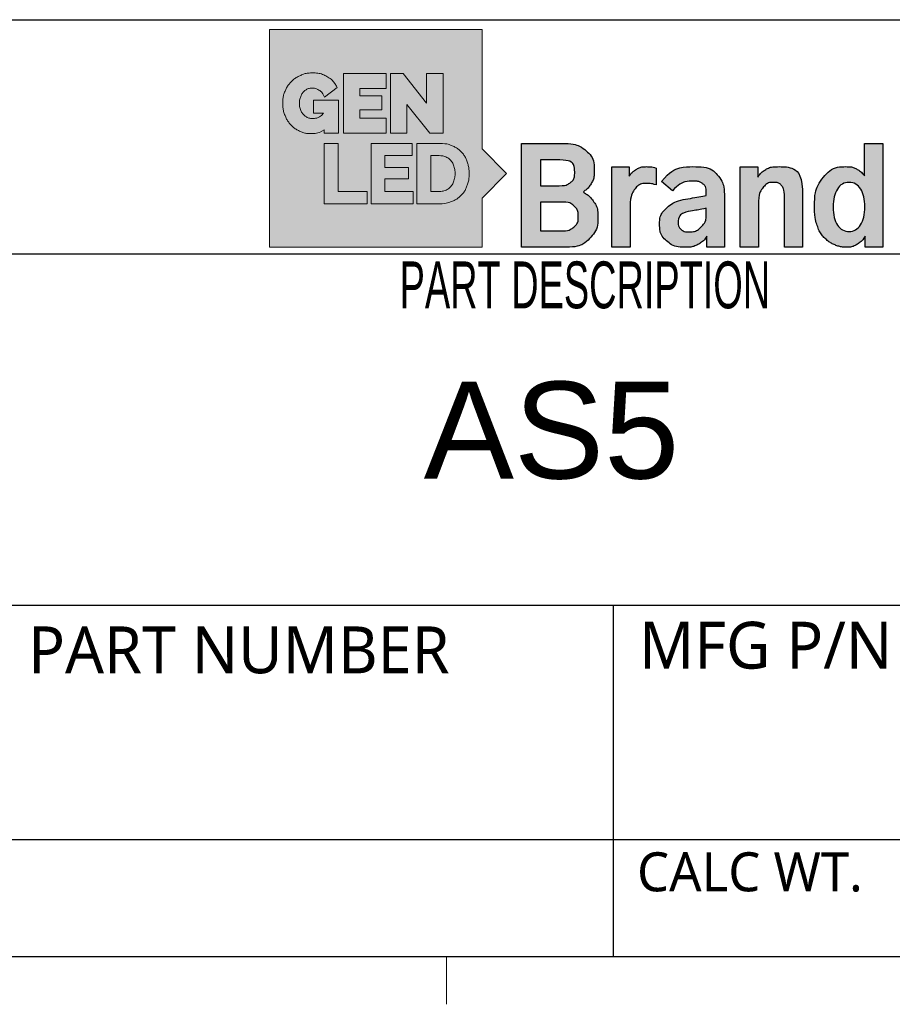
# Model space of a CAD drawing. Header units: millimetres. Extents: x 277434 to 277732, y 110052 to 110248.
# Tile 4 of 7: x 277679 to 277707, y 110053 to 110085. Entities that reach past the tile are written whole.
import ezdxf

# ---------------------------------------------------------------- set-up
doc = ezdxf.new("R2010")
doc.units = ezdxf.units.MM
doc.linetypes.add('SLD-Center', pattern=[19.05, 15.24, -1.27, 1.27, -1.27])
doc.linetypes.add('SLD-Solid', pattern=[0])
for name, color, linetype in [('CENTER', 22, 'SLD-Center'), ('DIMENSION', 154, 'Continuous'), ('SLD-0', 7, 'Continuous')]:
    doc.layers.add(name, color=color, linetype=linetype)
doc.styles.add('SLDTEXTSTYLE0', font='TXT', dxfattribs={"width": 0.605})
doc.styles.add('SLDTEXTSTYLE2', font='Yu Gothic Light.ttf')

# ---------------------------------------------------------------- blocks, each defined once
blk = doc.blocks.new('LOGO')
at = {"true_color": 0xf2f2f2}
h = blk.add_hatch(color=7, dxfattribs=at)
h.dxf.hatch_style = 1
edge = h.paths.add_edge_path()
edge.add_line((45.4, -86.6), (55.9, -86.6))
edge.add_spline(control_points=[(55.9, -86.6), (52.4, -90.2), (48.6, -91.9), (44.4, -91.9), (42.4, -91.9), (40.6, -91.5), (39, -90.8), (37.4, -90), (36, -89), (34.8, -87.6), (33.6, -86.2), (32.6, -84.6), (32, -82.7), (31.3, -80.8), (30.9, -78.6), (30.9, -76.4), (30.9, -74.1), (31.2, -72), (31.9, -70.1), (32.5, -68.2), (33.4, -66.5), (34.6, -65), (35.7, -63.7), (37.1, -62.6), (38.6, -61.8), (40.2, -61), (41.9, -60.6), (43.8, -60.6), (46.4, -60.6), (48.7, -61.3), (50.9, -62.5), (53, -63.8), (54.7, -65.5), (55.8, -67.9)], knot_values=[0, 0, 0, 0, 1, 2, 3, 4, 5, 6, 7, 8, 9, 10, 11, 12, 13, 14, 15, 16, 17, 18, 19, 20, 21, 22, 23, 24, 25, 26, 27, 28, 29, 30, 31, 31, 31, 31], degree=3, periodic=0)
edge.add_line((55.8, -67.9), (56.8, -69.9))
edge.add_line((56.8, -69.9), (69.8, -60))
edge.add_line((69.8, -60), (69.1, -58.6))
edge.add_spline(control_points=[(69.1, -58.6), (66.9, -54.4), (63.6, -51), (59.3, -48.6), (55, -46.2), (50, -44.9), (44.3, -44.9), (40, -44.9), (35.9, -45.8), (32.2, -47.4), (28.5, -49), (25.2, -51.2), (22.5, -54), (19.8, -56.8), (17.6, -60.1), (16, -63.9), (14.5, -67.6), (13.7, -71.6), (13.7, -75.9), (13.7, -80.5), (14.5, -84.8), (16, -88.7), (17.6, -92.6), (19.7, -96), (22.4, -98.8), (25.1, -101.6), (28.2, -103.7), (31.8, -105.3), (35.4, -106.8), (39.2, -107.6), (43.3, -107.6), (48.1, -107.6), (52.6, -106.2), (56.6, -103.5)], knot_values=[0, 0, 0, 0, 1, 2, 3, 4, 5, 6, 7, 8, 9, 10, 11, 12, 13, 14, 15, 16, 17, 18, 19, 20, 21, 22, 23, 24, 25, 26, 27, 28, 29, 30, 31, 31, 31, 31], degree=3, periodic=0)
edge.add_line((56.6, -103.5), (56.6, -107.2))
edge.add_line((56.6, -107.2), (71.4, -107.2))
edge.add_line((71.4, -107.2), (71.4, -73.1))
edge.add_line((71.4, -73.1), (45.4, -73.1))
edge.add_line((45.4, -73.1), (45.4, -86.6))
h.paths.add_polyline_path([(124.9, -107.2), (142, -107.2), (142, -77.4), (165.8, -107.2), (179.3, -107.2), (179.3, -45.4), (162.2, -45.4), (162.2, -76), (138.1, -45.4), (124.9, -45.4)])
edge = h.paths.add_edge_path()
edge.add_line((152.3, -180), (175.4, -180))
edge.add_spline(control_points=[(175.4, -180), (180, -180), (184.3, -179.2), (188.1, -177.7), (191.9, -176.2), (195.1, -174.1), (197.8, -171.4), (200.5, -168.7), (202.6, -165.4), (204, -161.6), (205.5, -157.8), (206.2, -153.5), (206.2, -148.8), (206.2, -144.5), (205.5, -140.5), (204.2, -136.7), (202.9, -132.9), (201, -129.6), (198.4, -126.8), (195.8, -124), (192.6, -121.8), (188.8, -120.2), (185, -118.5), (180.5, -117.7), (175.4, -117.7)], knot_values=[0, 0, 0, 0, 1, 2, 3, 4, 5, 6, 7, 8, 9, 10, 11, 12, 13, 14, 15, 16, 17, 18, 19, 20, 21, 22, 22, 22, 22], degree=3, periodic=0)
edge.add_line((175.4, -117.7), (152.3, -117.7))
edge.add_line((152.3, -117.7), (152.3, -180))
edge = h.paths.add_edge_path(flags=16)
edge.add_line((166.6, -167.3), (175.4, -167.3))
edge.add_spline(control_points=[(175.4, -167.3), (178, -167.3), (180.3, -166.9), (182.4, -165.9), (184.4, -165), (186.1, -163.7), (187.4, -162), (188.8, -160.4), (189.9, -158.4), (190.6, -156.2), (191.3, -153.9), (191.7, -151.4), (191.7, -148.8)], knot_values=[0, 0, 0, 0, 1, 2, 3, 4, 5, 6, 7, 8, 9, 10, 10, 10, 10], degree=3, periodic=0)
edge.add_spline(control_points=[(191.7, -148.8), (191.7, -148.8), (191.7, -148.8), (191.7, -148.8)], knot_values=[0, 0, 0, 0, 0.000316, 0.000316, 0.000316, 0.000316], degree=3, periodic=0)
edge.add_spline(control_points=[(191.7, -148.8), (191.7, -146), (191.3, -143.5), (190.6, -141.3), (189.9, -139), (188.8, -137.1), (187.4, -135.4), (186, -133.8), (184.3, -132.5), (182.3, -131.7), (180.2, -130.8), (177.9, -130.3), (175.4, -130.3)], knot_values=[0.000316, 0.000316, 0.000316, 0.000316, 1, 2, 3, 4, 5, 6, 7, 8, 9, 10, 10, 10, 10], degree=3, periodic=0)
edge.add_line((175.4, -130.3), (166.6, -130.3))
edge.add_line((166.6, -130.3), (166.6, -167.3))
h.paths.add_polyline_path([(56.6, -180), (100.8, -180), (100.8, -167.3), (70.9, -167.3), (70.9, -117.7), (56.6, -117.7)])
h.paths.add_polyline_path([(76.3, -107.2), (120.6, -107.2), (120.6, -91.7), (93.4, -91.7), (93.4, -83.1), (116.1, -83.1), (116.1, -68.4), (93.4, -68.4), (93.4, -60.9), (120.6, -60.9), (120.6, -45.4), (76.3, -45.4)])
h.paths.add_polyline_path([(104.9, -180), (148.3, -180), (148.3, -167.3), (119.1, -167.3), (119.1, -154.1), (143.5, -154.1), (143.5, -142.4), (119.1, -142.4), (119.1, -130.3), (147.5, -130.3), (147.5, -117.7), (104.9, -117.7)])
at = {"layer": 'CENTER'}
h = blk.add_hatch(color=256, dxfattribs=at)
h.paths.add_polyline_path([(0, 0), (0, -224.9), (219.6, -224.9), (219.6, -174.3), (244.9, -148.8), (219.6, -123.4), (219.6, 0)], flags=0)
h.paths.add_polyline_path([(119.1, -130.3), (119.1, -142.4), (143.5, -142.4), (143.5, -154.1), (119.1, -154.1), (119.1, -167.3), (148.3, -167.3), (148.3, -180), (104.9, -180), (104.9, -117.7), (147.5, -117.7), (147.5, -130.3)], flags=0)
h.paths.add_polyline_path([(100.8, -167.3), (100.8, -180), (56.6, -180), (56.6, -117.7), (70.9, -117.7), (70.9, -167.3)], flags=0)
h.paths.add_polyline_path([(120.6, -60.9), (93.4, -60.9), (93.4, -68.4), (116.1, -68.4), (116.1, -83.1), (93.4, -83.1), (93.4, -91.7), (120.6, -91.7), (120.6, -107.2), (76.3, -107.2), (76.3, -45.4), (120.6, -45.4)], flags=0)
h.paths.add_polyline_path([(124.9, -45.4), (138.1, -45.4), (162.2, -76), (162.2, -45.4), (179.3, -45.4), (179.3, -107.2), (165.8, -107.2), (142, -77.4), (142, -107.2), (124.9, -107.2)], flags=0)
edge = h.paths.add_edge_path(flags=0)
edge.add_spline(control_points=[(55.8, -67.9), (54.7, -65.5), (53, -63.8), (50.9, -62.5), (48.7, -61.3), (46.4, -60.6), (43.8, -60.6), (41.9, -60.6), (40.2, -61), (38.6, -61.8), (37.1, -62.6), (35.7, -63.7), (34.6, -65), (33.4, -66.5), (32.5, -68.2), (31.9, -70.1), (31.2, -72), (30.9, -74.1), (30.9, -76.4), (30.9, -78.6), (31.3, -80.8), (32, -82.7), (32.6, -84.6), (33.6, -86.2), (34.8, -87.6), (36, -89), (37.4, -90), (39, -90.8), (40.6, -91.5), (42.4, -91.9), (44.4, -91.9), (48.6, -91.9), (52.4, -90.2), (55.9, -86.6)], knot_values=[0, 0, 0, 0, 1, 2, 3, 4, 5, 6, 7, 8, 9, 10, 11, 12, 13, 14, 15, 16, 17, 18, 19, 20, 21, 22, 23, 24, 25, 26, 27, 28, 29, 30, 31, 31, 31, 31], weights=[1, 1, 1, 1, 1, 1, 1, 1, 1, 1, 1, 1, 1, 1, 1, 1, 1, 1, 1, 1, 1, 1, 1, 1, 1, 1, 1, 1, 1, 1, 1, 1, 1, 1], degree=3, periodic=0)
edge.add_line((55.9, -86.6), (45.4, -86.6))
edge.add_line((45.4, -86.6), (45.4, -73.1))
edge.add_line((45.4, -73.1), (71.4, -73.1))
edge.add_line((71.4, -73.1), (71.4, -107.2))
edge.add_line((71.4, -107.2), (56.6, -107.2))
edge.add_line((56.6, -107.2), (56.6, -103.5))
edge.add_spline(control_points=[(56.6, -103.5), (52.6, -106.2), (48.1, -107.6), (43.3, -107.6), (39.2, -107.6), (35.4, -106.8), (31.8, -105.3), (28.2, -103.7), (25.1, -101.6), (22.4, -98.8), (19.7, -96), (17.6, -92.6), (16, -88.7), (14.5, -84.8), (13.7, -80.5), (13.7, -75.9), (13.7, -71.6), (14.5, -67.6), (16, -63.9), (17.6, -60.1), (19.8, -56.8), (22.5, -54), (25.2, -51.2), (28.5, -49), (32.2, -47.4), (35.9, -45.8), (40, -44.9), (44.3, -44.9), (50, -44.9), (55, -46.2), (59.3, -48.6), (63.6, -51), (66.9, -54.4), (69.1, -58.6)], knot_values=[0, 0, 0, 0, 1, 2, 3, 4, 5, 6, 7, 8, 9, 10, 11, 12, 13, 14, 15, 16, 17, 18, 19, 20, 21, 22, 23, 24, 25, 26, 27, 28, 29, 30, 31, 31, 31, 31], weights=[1, 1, 1, 1, 1, 1, 1, 1, 1, 1, 1, 1, 1, 1, 1, 1, 1, 1, 1, 1, 1, 1, 1, 1, 1, 1, 1, 1, 1, 1, 1, 1, 1, 1], degree=3, periodic=0)
edge.add_line((69.1, -58.6), (69.8, -60))
edge.add_line((69.8, -60), (56.8, -69.9))
edge.add_line((56.8, -69.9), (55.8, -67.9))
edge = h.paths.add_edge_path(flags=0)
edge.add_line((152.3, -117.7), (175.4, -117.7))
edge.add_spline(control_points=[(175.4, -117.7), (180.5, -117.7), (185, -118.5), (188.8, -120.2), (192.6, -121.8), (195.8, -124), (198.4, -126.8), (201, -129.6), (202.9, -132.9), (204.2, -136.7), (205.5, -140.5), (206.2, -144.5), (206.2, -148.8), (206.2, -153.5), (205.5, -157.8), (204, -161.6), (202.6, -165.4), (200.5, -168.7), (197.8, -171.4), (195.1, -174.1), (191.9, -176.2), (188.1, -177.7), (184.3, -179.2), (180, -180), (175.4, -180)], knot_values=[0, 0, 0, 0, 1, 2, 3, 4, 5, 6, 7, 8, 9, 10, 11, 12, 13, 14, 15, 16, 17, 18, 19, 20, 21, 22, 22, 22, 22], weights=[1, 1, 1, 1, 1, 1, 1, 1, 1, 1, 1, 1, 1, 1, 1, 1, 1, 1, 1, 1, 1, 1, 1, 1, 1], degree=3, periodic=0)
edge.add_line((175.4, -180), (152.3, -180))
edge.add_line((152.3, -180), (152.3, -117.7))
h = blk.add_hatch(color=256, dxfattribs=at)
edge = h.paths.add_edge_path(flags=0)
edge.add_line((166.6, -167.3), (175.4, -167.3))
edge.add_spline(control_points=[(175.4, -167.3), (178, -167.3), (180.3, -166.9), (182.4, -165.9), (184.4, -165), (186.1, -163.7), (187.4, -162), (188.8, -160.4), (189.9, -158.4), (190.6, -156.2), (191.3, -153.9), (191.7, -151.4), (191.7, -148.8)], knot_values=[0, 0, 0, 0, 1, 2, 3, 4, 5, 6, 7, 8, 9, 10, 10, 10, 10], weights=[1, 1, 1, 1, 1, 1, 1, 1, 1, 1, 1, 1, 1], degree=3, periodic=0)
edge.add_spline(control_points=[(191.7, -148.8), (191.7, -146), (191.3, -143.5), (190.6, -141.3), (189.9, -139), (188.8, -137.1), (187.4, -135.4), (186, -133.8), (184.3, -132.5), (182.3, -131.7), (180.2, -130.8), (177.9, -130.3), (175.4, -130.3)], knot_values=[0, 0, 0, 0, 1, 2, 3, 4, 5, 6, 7, 8, 9, 10, 10, 10, 10], weights=[1, 1, 1, 1, 1, 1, 1, 1, 1, 1, 1, 1, 1], degree=3, periodic=0)
edge.add_line((175.4, -130.3), (166.6, -130.3))
edge.add_line((166.6, -130.3), (166.6, -167.3))
at = {"layer": 'DIMENSION'}
h = blk.add_hatch(color=256, dxfattribs=at)
edge = h.paths.add_edge_path(flags=0)
edge.add_spline(control_points=[(306.3, -224.9), (316.7, -224.9), (324.8, -221.9), (330.6, -216), (336.4, -210), (339.3, -202.5), (339.3, -193.4), (339.3, -186.9), (337.7, -181.5), (334.4, -177.1), (331.2, -172.8), (327.4, -169.7), (323.2, -168), (326.9, -166), (329.9, -163.1), (332.2, -159.4), (334.5, -155.7), (335.6, -151.3), (335.6, -146.2), (335.6, -137.3), (332.8, -130.4), (327.1, -125.3), (321.4, -120.2), (312.7, -117.7), (301, -117.7)], knot_values=[0, 0, 0, 0, 1, 2, 3, 4, 5, 6, 7, 8, 9, 10, 11, 12, 13, 14, 15, 16, 17, 18, 19, 20, 21, 22, 22, 22, 22], weights=[1, 1, 1, 1, 1, 1, 1, 1, 1, 1, 1, 1, 1, 1, 1, 1, 1, 1, 1, 1, 1, 1, 1, 1, 1], degree=3, periodic=0)
edge.add_line((301, -117.7), (260.3, -117.7))
edge.add_line((260.3, -117.7), (260.3, -224.9))
edge.add_line((260.3, -224.9), (306.3, -224.9))
edge = h.paths.add_edge_path(flags=0)
edge.add_spline(control_points=[(302.7, -178.2), (307.9, -178.2), (311.9, -179.6), (314.8, -182.4), (317.6, -185.3), (319, -188.9), (319, -193.4), (319, -198.1), (317.4, -201.7), (314.3, -204.2), (311.2, -206.7), (307.4, -208), (303.1, -208)], knot_values=[0, 0, 0, 0, 1, 2, 3, 4, 5, 6, 7, 8, 9, 10, 10, 10, 10], weights=[1, 1, 1, 1, 1, 1, 1, 1, 1, 1, 1, 1, 1], degree=3, periodic=0)
edge.add_line((303.1, -208), (280, -208))
edge.add_line((280, -208), (280, -178.2))
edge.add_line((280, -178.2), (302.7, -178.2))
edge = h.paths.add_edge_path(flags=0)
edge.add_spline(control_points=[(299.8, -134.8), (310.1, -134.8), (315.3, -139.1), (315.3, -147.8), (315.3, -152.4), (313.8, -155.8), (310.9, -158.1), (308, -160.3), (304.2, -161.4), (299.4, -161.4)], knot_values=[0, 0, 0, 0, 1, 2, 3, 4, 5, 6, 7, 7, 7, 7], weights=[1, 1, 1, 1, 1, 1, 1, 1, 1, 1], degree=3, periodic=0)
edge.add_line((299.4, -161.4), (280, -161.4))
edge.add_line((280, -161.4), (280, -134.8))
edge.add_line((280, -134.8), (299.8, -134.8))
h = blk.add_hatch(color=256, dxfattribs=at)
edge = h.paths.add_edge_path(flags=0)
edge.add_spline(control_points=[(563, -183.2), (563, -190.5), (564, -196.9), (565.9, -202.5), (567.8, -208), (570.4, -212.4), (573.7, -215.5), (577, -218.7), (580.5, -221), (584.3, -222.6), (588.1, -224.1), (592, -224.9), (596.2, -224.9), (600.3, -224.9), (604.1, -223.8), (607.6, -221.6), (611.1, -219.4), (613.7, -216.7), (615.3, -213.6)], knot_values=[0, 0, 0, 0, 1, 2, 3, 4, 5, 6, 7, 8, 9, 10, 11, 12, 13, 14, 15, 16, 16, 16, 16], weights=[1, 1, 1, 1, 1, 1, 1, 1, 1, 1, 1, 1, 1, 1, 1, 1, 1, 1, 1], degree=3, periodic=0)
edge.add_line((615.3, -213.6), (615.3, -224.9))
edge.add_line((615.3, -224.9), (633.7, -224.9))
edge.add_line((633.7, -224.9), (633.7, -117.7))
edge.add_line((633.7, -117.7), (614.8, -117.7))
edge.add_line((614.8, -117.7), (614.8, -151.3))
edge.add_spline(control_points=[(614.8, -151.3), (613, -148.7), (610.5, -146.4), (607.3, -144.5), (604.1, -142.6), (600.4, -141.7), (596.3, -141.7), (586.5, -141.7), (578.5, -145.4), (572.3, -152.7), (566.1, -160.1), (563, -170.3), (563, -183.2)], knot_values=[0, 0, 0, 0, 1, 2, 3, 4, 5, 6, 7, 8, 9, 10, 10, 10, 10], weights=[1, 1, 1, 1, 1, 1, 1, 1, 1, 1, 1, 1, 1], degree=3, periodic=0)
edge = h.paths.add_edge_path(flags=0)
edge.add_spline(control_points=[(610.6, -201.9), (607.7, -206.4), (603.8, -208.7), (598.9, -208.7), (593.8, -208.7), (589.8, -206.5), (586.9, -202.1)], knot_values=[0.035278, 0.035278, 0.035278, 0.035278, 0.070556, 0.070556, 0.070556, 0.105833, 0.105833, 0.105833, 0.105833], weights=[1, 1, 1, 1, 1, 1, 1], degree=3, periodic=0)
edge.add_spline(control_points=[(586.9, -202.1), (583.9, -197.7), (582.4, -191.4), (582.4, -183.2)], knot_values=[0, 0, 0, 0, 0.035278, 0.035278, 0.035278, 0.035278], weights=[1, 1, 1, 1], degree=3, periodic=0)
edge.add_spline(control_points=[(582.4, -183.2), (582.4, -175.6), (583.8, -169.5), (586.7, -164.9)], knot_values=[0.246944, 0.246944, 0.246944, 0.246944, 0.282222, 0.282222, 0.282222, 0.282222], weights=[1, 1, 1, 1], degree=3, periodic=0)
edge.add_spline(control_points=[(586.7, -164.9), (589.5, -160.2), (593.6, -157.9), (598.9, -157.9), (604, -157.9), (608, -160.3), (610.8, -164.9)], knot_values=[0.176389, 0.176389, 0.176389, 0.176389, 0.211667, 0.211667, 0.211667, 0.246944, 0.246944, 0.246944, 0.246944], weights=[1, 1, 1, 1, 1, 1, 1], degree=3, periodic=0)
edge.add_spline(control_points=[(610.8, -164.9), (613.7, -169.6), (615.1, -175.7), (615.1, -183.2), (615.1, -191.1), (613.6, -197.3), (610.6, -201.9)], knot_values=[0.105833, 0.105833, 0.105833, 0.105833, 0.141111, 0.141111, 0.141111, 0.176389, 0.176389, 0.176389, 0.176389], weights=[1, 1, 1, 1, 1, 1, 1], degree=3, periodic=0)
h = blk.add_hatch(color=256, dxfattribs=at)
edge = h.paths.add_edge_path(flags=0)
edge.add_spline(control_points=[(372.5, -183.6), (372.5, -176.2), (374, -170.2), (376.9, -165.8), (379.9, -161.3), (384.2, -159.1), (389.8, -159.1), (393.2, -159.1), (396.5, -159.6), (399.6, -160.6)], knot_values=[0, 0, 0, 0, 1, 2, 3, 4, 5, 6, 7, 7, 7, 7], weights=[1, 1, 1, 1, 1, 1, 1, 1, 1, 1], degree=3, periodic=0)
edge.add_line((399.6, -160.6), (399.6, -143.1))
edge.add_spline(control_points=[(399.6, -143.1), (397, -142.2), (393.7, -141.7), (389.7, -141.7), (385.5, -141.7), (381.9, -142.7), (378.8, -144.6), (375.6, -146.6), (373.3, -148.9), (371.7, -151.5)], knot_values=[0, 0, 0, 0, 1, 2, 3, 4, 5, 6, 7, 7, 7, 7], weights=[1, 1, 1, 1, 1, 1, 1, 1, 1, 1], degree=3, periodic=0)
edge.add_line((371.7, -151.5), (371.7, -141.8))
edge.add_line((371.7, -141.8), (353.6, -141.8))
edge.add_line((353.6, -141.8), (353.6, -224.9))
edge.add_line((353.6, -224.9), (372.5, -224.9))
edge.add_line((372.5, -224.9), (372.5, -183.6))
h = blk.add_hatch(color=256, dxfattribs=at)
edge = h.paths.add_edge_path(flags=0)
edge.add_spline(control_points=[(416.4, -166.7), (422.5, -160), (429.7, -156.6), (437.8, -156.6), (441.8, -156.6), (445.1, -157.5), (447.5, -159.3), (450, -161.1), (451.2, -163.8), (451.2, -167.2)], knot_values=[0, 0, 0, 0, 1, 2, 3, 4, 5, 6, 7, 7, 7, 7], weights=[1, 1, 1, 1, 1, 1, 1, 1, 1, 1], degree=3, periodic=0)
edge.add_line((451.2, -167.2), (451.2, -171.4))
edge.add_spline(control_points=[(451.2, -171.4), (449, -172), (443.7, -173), (435.2, -174.4), (424.5, -176), (416.4, -179.1), (411, -183.8), (405.6, -188.4), (402.9, -194.3), (402.9, -201.5)], knot_values=[0, 0, 0, 0, 1, 2, 3, 4, 5, 6, 7, 7, 7, 7], weights=[1, 1, 1, 1, 1, 1, 1, 1, 1, 1], degree=3, periodic=0)
edge.add_spline(control_points=[(402.9, -201.5), (402.9, -208.4), (405.3, -214), (410.3, -218.4), (415.2, -222.7), (421.9, -224.9), (430.4, -224.9), (435.3, -224.9), (439.7, -223.8), (443.5, -221.6), (447.3, -219.4), (450.1, -216.7), (451.8, -213.6)], knot_values=[0, 0, 0, 0, 1, 2, 3, 4, 5, 6, 7, 8, 9, 10, 10, 10, 10], weights=[1, 1, 1, 1, 1, 1, 1, 1, 1, 1, 1, 1, 1], degree=3, periodic=0)
edge.add_line((451.8, -213.6), (451.8, -224.9))
edge.add_line((451.8, -224.9), (470.1, -224.9))
edge.add_line((470.1, -224.9), (470.1, -174.2))
edge.add_spline(control_points=[(470.1, -174.2), (470.1, -163.8), (467.6, -155.8), (462.7, -150.1), (457.7, -144.5), (449.3, -141.7), (437.6, -141.7), (424.3, -141.7), (413.4, -146.7), (405, -156.9)], knot_values=[0, 0, 0, 0, 1, 2, 3, 4, 5, 6, 7, 7, 7, 7], weights=[1, 1, 1, 1, 1, 1, 1, 1, 1, 1], degree=3, periodic=0)
edge.add_line((405, -156.9), (416.4, -166.7))
edge = h.paths.add_edge_path(flags=0)
edge.add_spline(control_points=[(451.2, -190.7), (451.2, -196.2), (449.5, -200.6), (445.9, -204), (442.4, -207.4), (438.1, -209.1), (433.1, -209.1), (429.8, -209.1), (427.1, -208.2), (425.1, -206.4), (423.2, -204.6), (422.2, -202.4), (422.2, -199.9)], knot_values=[0, 0, 0, 0, 1, 2, 3, 4, 5, 6, 7, 8, 9, 10, 10, 10, 10], weights=[1, 1, 1, 1, 1, 1, 1, 1, 1, 1, 1, 1, 1], degree=3, periodic=0)
edge.add_spline(control_points=[(422.2, -199.9), (422.2, -193), (427.4, -188.8), (437.8, -187.1), (443.2, -186.3), (447.7, -185.4), (451.2, -184.6)], knot_values=[0, 0, 0, 0, 1, 2, 3, 4, 4, 4, 4], weights=[1, 1, 1, 1, 1, 1, 1], degree=3, periodic=0)
edge.add_line((451.2, -184.6), (451.2, -190.7))
h = blk.add_hatch(color=256, dxfattribs=at)
edge = h.paths.add_edge_path(flags=0)
edge.add_spline(control_points=[(550.8, -172.2), (550.8, -151.8), (542.4, -141.7), (525.4, -141.7), (519.8, -141.7), (515.3, -142.9), (511.8, -145.2), (508.3, -147.6), (505.9, -150.1), (504.6, -152.7)], knot_values=[0, 0, 0, 0, 1, 2, 3, 4, 5, 6, 7, 7, 7, 7], weights=[1, 1, 1, 1, 1, 1, 1, 1, 1, 1], degree=3, periodic=0)
edge.add_line((504.6, -152.7), (504.6, -141.8))
edge.add_line((504.6, -141.8), (486.4, -141.8))
edge.add_line((486.4, -141.8), (486.4, -224.9))
edge.add_line((486.4, -224.9), (505.3, -224.9))
edge.add_line((505.3, -224.9), (505.3, -177.5))
edge.add_spline(control_points=[(505.3, -177.5), (505.3, -171.9), (506.8, -167.2), (509.8, -163.5), (512.8, -159.8), (516.5, -157.9), (521.1, -157.9), (524.7, -157.9), (527.5, -159.2), (529.3, -161.6), (531.2, -164.1), (532.1, -168.4), (532.1, -174.4)], knot_values=[0, 0, 0, 0, 1, 2, 3, 4, 5, 6, 7, 8, 9, 10, 10, 10, 10], weights=[1, 1, 1, 1, 1, 1, 1, 1, 1, 1, 1, 1, 1], degree=3, periodic=0)
edge.add_line((532.1, -174.4), (532.1, -224.9))
edge.add_line((532.1, -224.9), (550.8, -224.9))
edge.add_line((550.8, -224.9), (550.8, -172.2))
at = {"color": 22, "linetype": 'SLD-Solid', "lineweight": 18}
for p, q in [((0, 0), (0, -224.9)), ((219.6, 0), (0, 0)), ((219.6, -123.4), (219.6, 0)), ((120.6, -45.4), (76.3, -45.4)), ((120.6, -45.4), (76.3, -45.4)), ((76.3, -45.4), (76.3, -107.2)), ((76.3, -45.4), (76.3, -107.2)), ((120.6, -60.9), (120.6, -45.4)), ((120.6, -60.9), (120.6, -45.4)), ((124.9, -45.4), (124.9, -107.2)), ((138.1, -45.4), (124.9, -45.4)), ((124.9, -45.4), (124.9, -107.2)), ((138.1, -45.4), (124.9, -45.4)), ((162.2, -76), (138.1, -45.4)), ((162.2, -76), (138.1, -45.4)), ((162.2, -45.4), (162.2, -76)), ((179.3, -45.4), (162.2, -45.4)), ((179.3, -45.4), (162.2, -45.4)), ((162.2, -45.4), (162.2, -76)), ((179.3, -107.2), (179.3, -45.4)), ((179.3, -107.2), (179.3, -45.4)), ((56.8, -69.9), (69.8, -60)), ((56.8, -69.9), (69.8, -60)), ((69.8, -60), (69.1, -58.6)), ((69.8, -60), (69.1, -58.6)), ((93.4, -68.4), (93.4, -60.9)), ((93.4, -60.9), (120.6, -60.9)), ((93.4, -68.4), (93.4, -60.9)), ((93.4, -60.9), (120.6, -60.9)), ((55.8, -67.9), (56.8, -69.9)), ((55.8, -67.9), (56.8, -69.9)), ((116.1, -68.4), (93.4, -68.4)), ((116.1, -68.4), (93.4, -68.4)), ((116.1, -83.1), (116.1, -68.4)), ((116.1, -83.1), (116.1, -68.4)), ((71.4, -73.1), (45.4, -73.1)), ((45.4, -73.1), (45.4, -86.6)), ((71.4, -73.1), (45.4, -73.1)), ((45.4, -73.1), (45.4, -86.6)), ((71.4, -107.2), (71.4, -73.1)), ((71.4, -107.2), (71.4, -73.1)), ((142, -107.2), (142, -77.4)), ((142, -107.2), (142, -77.4)), ((142, -77.4), (165.8, -107.2)), ((142, -77.4), (165.8, -107.2)), ((45.4, -86.6), (55.9, -86.6)), ((45.4, -86.6), (55.9, -86.6)), ((93.4, -83.1), (116.1, -83.1)), ((93.4, -83.1), (116.1, -83.1)), ((93.4, -91.7), (93.4, -83.1)), ((93.4, -91.7), (93.4, -83.1)), ((120.6, -91.7), (93.4, -91.7)), ((120.6, -91.7), (93.4, -91.7)), ((120.6, -107.2), (120.6, -91.7)), ((120.6, -107.2), (120.6, -91.7)), ((56.6, -103.5), (56.6, -107.2)), ((56.6, -103.5), (56.6, -107.2)), ((56.6, -107.2), (71.4, -107.2)), ((56.6, -107.2), (71.4, -107.2)), ((76.3, -107.2), (120.6, -107.2)), ((76.3, -107.2), (120.6, -107.2)), ((124.9, -107.2), (142, -107.2)), ((124.9, -107.2), (142, -107.2)), ((165.8, -107.2), (179.3, -107.2)), ((165.8, -107.2), (179.3, -107.2)), ((56.6, -117.7), (70.9, -117.7)), ((56.6, -180), (56.6, -117.7)), ((56.6, -180), (56.6, -117.7)), ((56.6, -117.7), (70.9, -117.7)), ((70.9, -117.7), (70.9, -167.3)), ((70.9, -117.7), (70.9, -167.3)), ((104.9, -180), (104.9, -117.7)), ((104.9, -180), (104.9, -117.7)), ((104.9, -117.7), (147.5, -117.7)), ((104.9, -117.7), (147.5, -117.7)), ((147.5, -117.7), (147.5, -130.3)), ((147.5, -117.7), (147.5, -130.3)), ((152.3, -117.7), (175.4, -117.7)), ((152.3, -180), (152.3, -117.7)), ((152.3, -117.7), (175.4, -117.7)), ((152.3, -180), (152.3, -117.7)), ((119.1, -130.3), (119.1, -142.4)), ((119.1, -130.3), (119.1, -142.4)), ((147.5, -130.3), (119.1, -130.3)), ((147.5, -130.3), (119.1, -130.3)), ((175.4, -130.3), (166.6, -130.3)), ((175.4, -130.3), (166.6, -130.3)), ((166.6, -130.3), (166.6, -167.3)), ((166.6, -130.3), (166.6, -167.3)), ((244.9, -148.8), (219.6, -123.4)), ((119.1, -142.4), (143.5, -142.4)), ((119.1, -142.4), (143.5, -142.4)), ((143.5, -142.4), (143.5, -154.1)), ((143.5, -142.4), (143.5, -154.1)), ((219.6, -174.3), (244.9, -148.8)), ((143.5, -154.1), (119.1, -154.1)), ((143.5, -154.1), (119.1, -154.1)), ((119.1, -154.1), (119.1, -167.3)), ((119.1, -154.1), (119.1, -167.3)), ((70.9, -167.3), (100.8, -167.3)), ((70.9, -167.3), (100.8, -167.3)), ((100.8, -167.3), (100.8, -180)), ((100.8, -167.3), (100.8, -180)), ((119.1, -167.3), (148.3, -167.3)), ((119.1, -167.3), (148.3, -167.3)), ((148.3, -167.3), (148.3, -180)), ((148.3, -167.3), (148.3, -180)), ((166.6, -167.3), (175.4, -167.3)), ((166.6, -167.3), (175.4, -167.3)), ((100.8, -180), (56.6, -180)), ((100.8, -180), (56.6, -180)), ((148.3, -180), (104.9, -180)), ((148.3, -180), (104.9, -180)), ((175.4, -180), (152.3, -180)), ((175.4, -180), (152.3, -180)), ((219.6, -224.9), (219.6, -174.3)), ((0, -224.9), (219.6, -224.9))]:
    blk.add_line(p, q, dxfattribs=at)
for points in [[(69.1, -58.6), (66.9, -54.4), (63.6, -51), (59.3, -48.6), (55, -46.2), (50, -44.9), (44.3, -44.9), (40, -44.9), (35.9, -45.8), (32.2, -47.4), (28.5, -49), (25.2, -51.2), (22.5, -54), (19.8, -56.8), (17.6, -60.1), (16, -63.9), (14.5, -67.6), (13.7, -71.6), (13.7, -75.9), (13.7, -80.5), (14.5, -84.8), (16, -88.7), (17.6, -92.6), (19.7, -96), (22.4, -98.8), (25.1, -101.6), (28.2, -103.7), (31.8, -105.3), (35.4, -106.8), (39.2, -107.6), (43.3, -107.6), (48.1, -107.6), (52.6, -106.2), (56.6, -103.5)], [(69.1, -58.6), (66.9, -54.4), (63.6, -51), (59.3, -48.6), (55, -46.2), (50, -44.9), (44.3, -44.9), (40, -44.9), (35.9, -45.8), (32.2, -47.4), (28.5, -49), (25.2, -51.2), (22.5, -54), (19.8, -56.8), (17.6, -60.1), (16, -63.9), (14.5, -67.6), (13.7, -71.6), (13.7, -75.9), (13.7, -80.5), (14.5, -84.8), (16, -88.7), (17.6, -92.6), (19.7, -96), (22.4, -98.8), (25.1, -101.6), (28.2, -103.7), (31.8, -105.3), (35.4, -106.8), (39.2, -107.6), (43.3, -107.6), (48.1, -107.6), (52.6, -106.2), (56.6, -103.5)], [(55.9, -86.6), (52.4, -90.2), (48.6, -91.9), (44.4, -91.9), (42.4, -91.9), (40.6, -91.5), (39, -90.8), (37.4, -90), (36, -89), (34.8, -87.6), (33.6, -86.2), (32.6, -84.6), (32, -82.7), (31.3, -80.8), (30.9, -78.6), (30.9, -76.4), (30.9, -74.1), (31.2, -72), (31.9, -70.1), (32.5, -68.2), (33.4, -66.5), (34.6, -65), (35.7, -63.7), (37.1, -62.6), (38.6, -61.8), (40.2, -61), (41.9, -60.6), (43.8, -60.6), (46.4, -60.6), (48.7, -61.3), (50.9, -62.5), (53, -63.8), (54.7, -65.5), (55.8, -67.9)], [(55.9, -86.6), (52.4, -90.2), (48.6, -91.9), (44.4, -91.9), (42.4, -91.9), (40.6, -91.5), (39, -90.8), (37.4, -90), (36, -89), (34.8, -87.6), (33.6, -86.2), (32.6, -84.6), (32, -82.7), (31.3, -80.8), (30.9, -78.6), (30.9, -76.4), (30.9, -74.1), (31.2, -72), (31.9, -70.1), (32.5, -68.2), (33.4, -66.5), (34.6, -65), (35.7, -63.7), (37.1, -62.6), (38.6, -61.8), (40.2, -61), (41.9, -60.6), (43.8, -60.6), (46.4, -60.6), (48.7, -61.3), (50.9, -62.5), (53, -63.8), (54.7, -65.5), (55.8, -67.9)], [(175.4, -117.7), (180.5, -117.7), (185, -118.5), (188.8, -120.2), (192.6, -121.8), (195.8, -124), (198.4, -126.8), (201, -129.6), (202.9, -132.9), (204.2, -136.7), (205.5, -140.5), (206.2, -144.5), (206.2, -148.8), (206.2, -153.5), (205.5, -157.8), (204, -161.6), (202.6, -165.4), (200.5, -168.7), (197.8, -171.4), (195.1, -174.1), (191.9, -176.2), (188.1, -177.7), (184.3, -179.2), (180, -180), (175.4, -180)], [(175.4, -117.7), (180.5, -117.7), (185, -118.5), (188.8, -120.2), (192.6, -121.8), (195.8, -124), (198.4, -126.8), (201, -129.6), (202.9, -132.9), (204.2, -136.7), (205.5, -140.5), (206.2, -144.5), (206.2, -148.8), (206.2, -153.5), (205.5, -157.8), (204, -161.6), (202.6, -165.4), (200.5, -168.7), (197.8, -171.4), (195.1, -174.1), (191.9, -176.2), (188.1, -177.7), (184.3, -179.2), (180, -180), (175.4, -180)], [(191.7, -148.8), (191.7, -146), (191.3, -143.5), (190.6, -141.3), (189.9, -139), (188.8, -137.1), (187.4, -135.4), (186, -133.8), (184.3, -132.5), (182.3, -131.7), (180.2, -130.8), (177.9, -130.3), (175.4, -130.3)], [(191.7, -148.8), (191.7, -146), (191.3, -143.5), (190.6, -141.3), (189.9, -139), (188.8, -137.1), (187.4, -135.4), (186, -133.8), (184.3, -132.5), (182.3, -131.7), (180.2, -130.8), (177.9, -130.3), (175.4, -130.3)], [(175.4, -167.3), (178, -167.3), (180.3, -166.9), (182.4, -165.9), (184.4, -165), (186.1, -163.7), (187.4, -162), (188.8, -160.4), (189.9, -158.4), (190.6, -156.2), (191.3, -153.9), (191.7, -151.4), (191.7, -148.8)], [(175.4, -167.3), (178, -167.3), (180.3, -166.9), (182.4, -165.9), (184.4, -165), (186.1, -163.7), (187.4, -162), (188.8, -160.4), (189.9, -158.4), (190.6, -156.2), (191.3, -153.9), (191.7, -151.4), (191.7, -148.8)]]:
    blk.add_open_spline(points, degree=3, dxfattribs=at)
at = {"layer": 'DIMENSION'}
for p, q in [((260.3, -117.7), (301, -117.7)), ((260.3, -224.9), (260.3, -117.7)), ((260.3, -224.9), (260.3, -117.7)), ((260.3, -117.7), (301, -117.7)), ((614.8, -117.7), (633.7, -117.7)), ((614.8, -151.3), (614.8, -117.7)), ((614.8, -151.3), (614.8, -117.7)), ((614.8, -117.7), (633.7, -117.7)), ((633.7, -117.7), (633.7, -224.9)), ((633.7, -117.7), (633.7, -224.9)), ((280, -134.8), (280, -161.4)), ((280, -134.8), (280, -161.4)), ((299.8, -134.8), (280, -134.8)), ((299.8, -134.8), (280, -134.8)), ((353.6, -141.8), (371.7, -141.8)), ((353.6, -141.8), (371.7, -141.8)), ((353.6, -224.9), (353.6, -141.8)), ((353.6, -224.9), (353.6, -141.8)), ((371.7, -141.8), (371.7, -151.5)), ((371.7, -141.8), (371.7, -151.5)), ((486.4, -224.9), (486.4, -141.8)), ((486.4, -141.8), (504.6, -141.8)), ((486.4, -141.8), (504.6, -141.8)), ((486.4, -224.9), (486.4, -141.8)), ((504.6, -141.8), (504.6, -152.7)), ((504.6, -141.8), (504.6, -152.7)), ((399.6, -143.1), (399.6, -160.6)), ((399.6, -143.1), (399.6, -160.6)), ((280, -161.4), (299.4, -161.4)), ((280, -161.4), (299.4, -161.4)), ((416.4, -166.7), (405, -156.9)), ((416.4, -166.7), (405, -156.9)), ((451.2, -171.4), (451.2, -167.2)), ((451.2, -171.4), (451.2, -167.2)), ((550.8, -172.2), (550.8, -224.9)), ((550.8, -172.2), (550.8, -224.9)), ((280, -178.2), (280, -208)), ((302.7, -178.2), (280, -178.2)), ((302.7, -178.2), (280, -178.2)), ((280, -178.2), (280, -208)), ((470.1, -174.2), (470.1, -224.9)), ((470.1, -174.2), (470.1, -224.9)), ((505.3, -177.5), (505.3, -224.9)), ((505.3, -177.5), (505.3, -224.9)), ((532.1, -224.9), (532.1, -174.4)), ((532.1, -224.9), (532.1, -174.4)), ((372.5, -183.6), (372.5, -224.9)), ((372.5, -183.6), (372.5, -224.9)), ((451.2, -190.7), (451.2, -184.6)), ((451.2, -190.7), (451.2, -184.6)), ((280, -208), (303.1, -208)), ((280, -208), (303.1, -208)), ((451.8, -224.9), (451.8, -213.6)), ((451.8, -224.9), (451.8, -213.6)), ((615.3, -224.9), (615.3, -213.6)), ((615.3, -224.9), (615.3, -213.6)), ((306.3, -224.9), (260.3, -224.9)), ((306.3, -224.9), (260.3, -224.9)), ((372.5, -224.9), (353.6, -224.9)), ((372.5, -224.9), (353.6, -224.9)), ((470.1, -224.9), (451.8, -224.9)), ((470.1, -224.9), (451.8, -224.9)), ((505.3, -224.9), (486.4, -224.9)), ((505.3, -224.9), (486.4, -224.9)), ((550.8, -224.9), (532.1, -224.9)), ((550.8, -224.9), (532.1, -224.9)), ((633.7, -224.9), (615.3, -224.9)), ((633.7, -224.9), (615.3, -224.9))]:
    blk.add_line(p, q, dxfattribs=at)
for points in [[(301, -117.7), (312.7, -117.7), (321.4, -120.2), (327.1, -125.3), (332.8, -130.4), (335.6, -137.3), (335.6, -146.2), (335.6, -151.3), (334.5, -155.7), (332.2, -159.4), (329.9, -163.1), (326.9, -166), (323.2, -168), (327.4, -169.7), (331.2, -172.8), (334.4, -177.1), (337.7, -181.5), (339.3, -186.9), (339.3, -193.4), (339.3, -202.5), (336.4, -210), (330.6, -216), (324.8, -221.9), (316.7, -224.9), (306.3, -224.9)], [(301, -117.7), (312.7, -117.7), (321.4, -120.2), (327.1, -125.3), (332.8, -130.4), (335.6, -137.3), (335.6, -146.2), (335.6, -151.3), (334.5, -155.7), (332.2, -159.4), (329.9, -163.1), (326.9, -166), (323.2, -168), (327.4, -169.7), (331.2, -172.8), (334.4, -177.1), (337.7, -181.5), (339.3, -186.9), (339.3, -193.4), (339.3, -202.5), (336.4, -210), (330.6, -216), (324.8, -221.9), (316.7, -224.9), (306.3, -224.9)], [(299.4, -161.4), (304.2, -161.4), (308, -160.3), (310.9, -158.1), (313.8, -155.8), (315.3, -152.4), (315.3, -147.8), (315.3, -139.1), (310.1, -134.8), (299.8, -134.8)], [(299.4, -161.4), (304.2, -161.4), (308, -160.3), (310.9, -158.1), (313.8, -155.8), (315.3, -152.4), (315.3, -147.8), (315.3, -139.1), (310.1, -134.8), (299.8, -134.8)], [(371.7, -151.5), (373.3, -148.9), (375.6, -146.6), (378.8, -144.6), (381.9, -142.7), (385.5, -141.7), (389.7, -141.7), (393.7, -141.7), (397, -142.2), (399.6, -143.1)], [(371.7, -151.5), (373.3, -148.9), (375.6, -146.6), (378.8, -144.6), (381.9, -142.7), (385.5, -141.7), (389.7, -141.7), (393.7, -141.7), (397, -142.2), (399.6, -143.1)], [(405, -156.9), (413.4, -146.7), (424.3, -141.7), (437.6, -141.7), (449.3, -141.7), (457.7, -144.5), (462.7, -150.1), (467.6, -155.8), (470.1, -163.8), (470.1, -174.2)], [(405, -156.9), (413.4, -146.7), (424.3, -141.7), (437.6, -141.7), (449.3, -141.7), (457.7, -144.5), (462.7, -150.1), (467.6, -155.8), (470.1, -163.8), (470.1, -174.2)], [(504.6, -152.7), (505.9, -150.1), (508.3, -147.6), (511.8, -145.2), (515.3, -142.9), (519.8, -141.7), (525.4, -141.7), (542.4, -141.7), (550.8, -151.8), (550.8, -172.2)], [(504.6, -152.7), (505.9, -150.1), (508.3, -147.6), (511.8, -145.2), (515.3, -142.9), (519.8, -141.7), (525.4, -141.7), (542.4, -141.7), (550.8, -151.8), (550.8, -172.2)], [(563, -183.2), (563, -170.3), (566.1, -160.1), (572.3, -152.7), (578.5, -145.4), (586.5, -141.7), (596.3, -141.7), (600.4, -141.7), (604.1, -142.6), (607.3, -144.5), (610.5, -146.4), (613, -148.7), (614.8, -151.3)], [(563, -183.2), (563, -170.3), (566.1, -160.1), (572.3, -152.7), (578.5, -145.4), (586.5, -141.7), (596.3, -141.7), (600.4, -141.7), (604.1, -142.6), (607.3, -144.5), (610.5, -146.4), (613, -148.7), (614.8, -151.3)], [(399.6, -160.6), (396.5, -159.6), (393.2, -159.1), (389.8, -159.1), (384.2, -159.1), (379.9, -161.3), (376.9, -165.8), (374, -170.2), (372.5, -176.2), (372.5, -183.6)], [(399.6, -160.6), (396.5, -159.6), (393.2, -159.1), (389.8, -159.1), (384.2, -159.1), (379.9, -161.3), (376.9, -165.8), (374, -170.2), (372.5, -176.2), (372.5, -183.6)], [(451.2, -167.2), (451.2, -163.8), (450, -161.1), (447.5, -159.3), (445.1, -157.5), (441.8, -156.6), (437.8, -156.6), (429.7, -156.6), (422.5, -160), (416.4, -166.7)], [(451.2, -167.2), (451.2, -163.8), (450, -161.1), (447.5, -159.3), (445.1, -157.5), (441.8, -156.6), (437.8, -156.6), (429.7, -156.6), (422.5, -160), (416.4, -166.7)], [(532.1, -174.4), (532.1, -168.4), (531.2, -164.1), (529.3, -161.6), (527.5, -159.2), (524.7, -157.9), (521.1, -157.9), (516.5, -157.9), (512.8, -159.8), (509.8, -163.5), (506.8, -167.2), (505.3, -171.9), (505.3, -177.5)], [(532.1, -174.4), (532.1, -168.4), (531.2, -164.1), (529.3, -161.6), (527.5, -159.2), (524.7, -157.9), (521.1, -157.9), (516.5, -157.9), (512.8, -159.8), (509.8, -163.5), (506.8, -167.2), (505.3, -171.9), (505.3, -177.5)], [(402.9, -201.5), (402.9, -194.3), (405.6, -188.4), (411, -183.8), (416.4, -179.1), (424.5, -176), (435.2, -174.4), (443.7, -173), (449, -172), (451.2, -171.4)], [(402.9, -201.5), (402.9, -194.3), (405.6, -188.4), (411, -183.8), (416.4, -179.1), (424.5, -176), (435.2, -174.4), (443.7, -173), (449, -172), (451.2, -171.4)], [(586.7, -164.9), (583.8, -169.5), (582.4, -175.6), (582.4, -183.2)], [(586.7, -164.9), (583.8, -169.5), (582.4, -175.6), (582.4, -183.2)], [(303.1, -208), (307.4, -208), (311.2, -206.7), (314.3, -204.2), (317.4, -201.7), (319, -198.1), (319, -193.4), (319, -188.9), (317.6, -185.3), (314.8, -182.4), (311.9, -179.6), (307.9, -178.2), (302.7, -178.2)], [(303.1, -208), (307.4, -208), (311.2, -206.7), (314.3, -204.2), (317.4, -201.7), (319, -198.1), (319, -193.4), (319, -188.9), (317.6, -185.3), (314.8, -182.4), (311.9, -179.6), (307.9, -178.2), (302.7, -178.2)], [(451.2, -184.6), (447.7, -185.4), (443.2, -186.3), (437.8, -187.1), (427.4, -188.8), (422.2, -193), (422.2, -199.9)], [(451.2, -184.6), (447.7, -185.4), (443.2, -186.3), (437.8, -187.1), (427.4, -188.8), (422.2, -193), (422.2, -199.9)], [(422.2, -199.9), (422.2, -202.4), (423.2, -204.6), (425.1, -206.4), (427.1, -208.2), (429.8, -209.1), (433.1, -209.1), (438.1, -209.1), (442.4, -207.4), (445.9, -204), (449.5, -200.6), (451.2, -196.2), (451.2, -190.7)], [(422.2, -199.9), (422.2, -202.4), (423.2, -204.6), (425.1, -206.4), (427.1, -208.2), (429.8, -209.1), (433.1, -209.1), (438.1, -209.1), (442.4, -207.4), (445.9, -204), (449.5, -200.6), (451.2, -196.2), (451.2, -190.7)], [(615.3, -213.6), (613.7, -216.7), (611.1, -219.4), (607.6, -221.6), (604.1, -223.8), (600.3, -224.9), (596.2, -224.9), (592, -224.9), (588.1, -224.1), (584.3, -222.6), (580.5, -221), (577, -218.7), (573.7, -215.5), (570.4, -212.4), (567.8, -208), (565.9, -202.5), (564, -196.9), (563, -190.5), (563, -183.2)], [(615.3, -213.6), (613.7, -216.7), (611.1, -219.4), (607.6, -221.6), (604.1, -223.8), (600.3, -224.9), (596.2, -224.9), (592, -224.9), (588.1, -224.1), (584.3, -222.6), (580.5, -221), (577, -218.7), (573.7, -215.5), (570.4, -212.4), (567.8, -208), (565.9, -202.5), (564, -196.9), (563, -190.5), (563, -183.2)], [(582.4, -183.2), (582.4, -191.4), (583.9, -197.7), (586.9, -202.1)], [(582.4, -183.2), (582.4, -191.4), (583.9, -197.7), (586.9, -202.1)], [(451.8, -213.6), (450.1, -216.7), (447.3, -219.4), (443.5, -221.6), (439.7, -223.8), (435.3, -224.9), (430.4, -224.9), (421.9, -224.9), (415.2, -222.7), (410.3, -218.4), (405.3, -214), (402.9, -208.4), (402.9, -201.5)], [(451.8, -213.6), (450.1, -216.7), (447.3, -219.4), (443.5, -221.6), (439.7, -223.8), (435.3, -224.9), (430.4, -224.9), (421.9, -224.9), (415.2, -222.7), (410.3, -218.4), (405.3, -214), (402.9, -208.4), (402.9, -201.5)]]:
    blk.add_open_spline(points, degree=3, dxfattribs=at)
for points, knots in [([(610.8, -164.9), (608, -160.3), (604, -157.9), (598.9, -157.9), (593.6, -157.9), (589.5, -160.2), (586.7, -164.9)], [0.17638889, 0.17638889, 0.17638889, 0.17638889, 0.21166667, 0.21166667, 0.21166667, 0.24694444, 0.24694444, 0.24694444, 0.24694444]), ([(610.8, -164.9), (608, -160.3), (604, -157.9), (598.9, -157.9), (593.6, -157.9), (589.5, -160.2), (586.7, -164.9)], [0.17638889, 0.17638889, 0.17638889, 0.17638889, 0.21166667, 0.21166667, 0.21166667, 0.24694444, 0.24694444, 0.24694444, 0.24694444]), ([(610.6, -201.9), (613.6, -197.3), (615.1, -191.1), (615.1, -183.2), (615.1, -175.7), (613.7, -169.6), (610.8, -164.9)], [0.10583333, 0.10583333, 0.10583333, 0.10583333, 0.14111111, 0.14111111, 0.14111111, 0.17638889, 0.17638889, 0.17638889, 0.17638889]), ([(610.6, -201.9), (613.6, -197.3), (615.1, -191.1), (615.1, -183.2), (615.1, -175.7), (613.7, -169.6), (610.8, -164.9)], [0.10583333, 0.10583333, 0.10583333, 0.10583333, 0.14111111, 0.14111111, 0.14111111, 0.17638889, 0.17638889, 0.17638889, 0.17638889]), ([(586.9, -202.1), (589.8, -206.5), (593.8, -208.7), (598.9, -208.7), (603.8, -208.7), (607.7, -206.4), (610.6, -201.9)], [0.03527778, 0.03527778, 0.03527778, 0.03527778, 0.07055556, 0.07055556, 0.07055556, 0.10583333, 0.10583333, 0.10583333, 0.10583333]), ([(586.9, -202.1), (589.8, -206.5), (593.8, -208.7), (598.9, -208.7), (603.8, -208.7), (607.7, -206.4), (610.6, -201.9)], [0.03527778, 0.03527778, 0.03527778, 0.03527778, 0.07055556, 0.07055556, 0.07055556, 0.10583333, 0.10583333, 0.10583333, 0.10583333])]:
    blk.add_open_spline(points, degree=3, knots=knots, dxfattribs=at)

msp = doc.modelspace()

# ---------------------------------------------------------------- linework, layer by layer
at = {"color": 7, "linetype": 'Continuous', "lineweight": 25}
for p, q in [((277572.583, 110085.148), (277729.228, 110085.148)), ((277634.64, 110077.403), (277729.133, 110077.403)), ((277665.622, 110065.785), (277729.133, 110065.785)), ((277698.152, 110054.167), (277698.152, 110065.785)), ((277634.64, 110058.04), (277729.133, 110058.04)), ((277494.26, 110054.167), (277729.228, 110054.167))]:
    msp.add_line(p, q, dxfattribs=at)
at = {"color": 7, "linetype": 'Continuous', "lineweight": 18}
for p, q in [((277729.228, 110054.167), (277436.457, 110054.167)), ((277692.627, 110054.167), (277692.627, 110052.591))]:
    msp.add_line(p, q, dxfattribs=at)

# ---------------------------------------------------------------- block references
at = {"xscale": 0.03201383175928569, "yscale": 0.03201383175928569, "zscale": 0.03201383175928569}
msp.add_blockref('LOGO', (277686.771, 110084.825), dxfattribs=at)

# ---------------------------------------------------------------- texts
at = {"color": 7, "linetype": 'Continuous', "lineweight": 0, "insert": (277697.203, 110077.154), "char_height": 1.54905, "attachment_point": 2, "style": 'SLDTEXTSTYLE0'}
msp.add_mtext('PART DESCRIPTION', dxfattribs=at)
at = {"insert": (277691.873, 110073.178), "char_height": 3.20138, "width": 87.3902, "attachment_point": 1}
msp.add_mtext('\\pxsm1,ql;{\\fArial|b0|i0|c0|p0;AS5}', dxfattribs=at)
at = {"layer": 'SLD-0', "color": 7, "attachment_point": 1, "style": 'SLDTEXTSTYLE2'}
for s, insert, char_height in [('PART NUMBER', (277678.788, 110065.086), 1.54905), ('MFG P/N', (277698.994, 110065.24), 1.5491), ('CALC WT.', (277698.926, 110057.618), 1.2909)]:
    msp.add_mtext(s, dxfattribs=dict(at, insert=insert, char_height=char_height))

doc.saveas('drawing.dxf')
